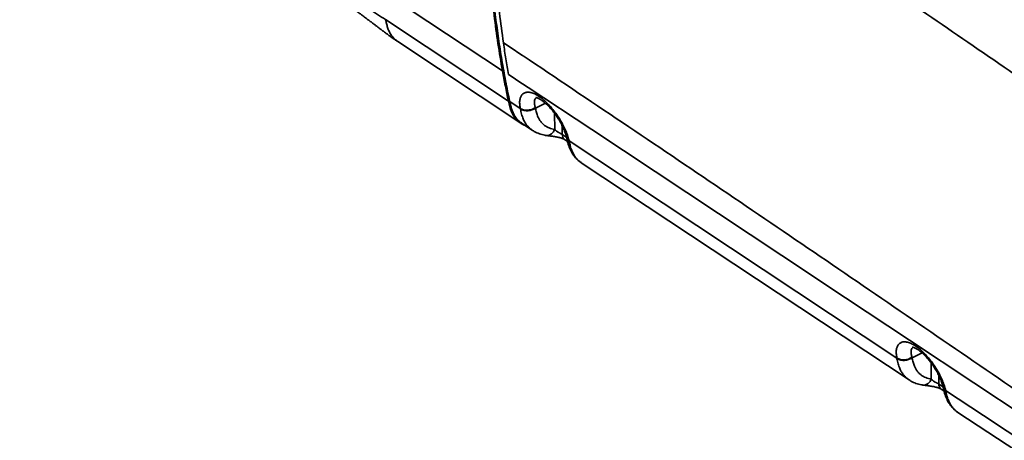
# Model space of a CAD drawing. Header units: millimetres. Extents: x -8713 to 3261, y -18743 to -8704.
# Tile 129 of 154: x 3085 to 3111, y -18276 to -18265. Entities that reach past the tile are written whole.
import ezdxf

# ---------------------------------------------------------------- set-up
doc = ezdxf.new("R2010")
doc.units = ezdxf.units.MM
doc.header["$LTSCALE"] = 10
doc.layers.add('1轮廓实线层', color=7, linetype='Continuous', lineweight=18)

msp = doc.modelspace()

# ---------------------------------------------------------------- linework, layer by layer
at = {"layer": '1轮廓实线层', "color": 7, "linetype": 'Continuous', "lineweight": 35}
for p, q in [((3097.945, -18266.359), (3094.675, -18264.189)), ((3094.833, -18264.993), (3098.103, -18267.163)), ((3095.156, -18265.573), (3095.16, -18265.576)), ((3095.159, -18265.578), (3098.429, -18267.748)), ((3097.968, -18265.608), (3098.12, -18265.709)), ((3098.49, -18265.955), (3098.119, -18265.705)), ((3097.97, -18266.376), (3097.945, -18266.359)), ((3098.105, -18266.454), (3098.257, -18266.554)), ((3098.128, -18267.18), (3098.103, -18267.163)), ((3098.139, -18267.175), (3098.415, -18267.358)), ((3099.089, -18267.222), (3098.822, -18267.349)), ((3098.415, -18267.358), (3098.417, -18267.36)), ((3098.818, -18267.337), (3098.822, -18267.349)), ((3098.429, -18267.748), (3098.454, -18267.764)), ((3099.334, -18267.917), (3099.333, -18267.492)), ((3098.465, -18267.759), (3098.744, -18267.944)), ((3099.536, -18267.826), (3099.537, -18268.052)), ((3099.537, -18268.052), (3099.649, -18268.127)), ((3099.598, -18268.188), (3099.675, -18268.24)), ((3099.716, -18268.222), (3100.453, -18268.711)), ((3100.453, -18268.711), (3108.443, -18274.013)), ((3100.04, -18268.804), (3100.043, -18268.806)), ((3100.043, -18268.806), (3108.769, -18274.597)), ((3108.844, -18273.99), (3108.847, -18274.002)), ((3109.115, -18273.875), (3108.847, -18274.002)), ((3109.359, -18274.57), (3109.358, -18274.145)), ((3109.562, -18274.479), (3109.562, -18274.705)), ((3109.562, -18274.705), (3109.674, -18274.78)), ((3109.623, -18274.841), (3109.701, -18274.893)), ((3109.742, -18274.875), (3111.088, -18275.768)), ((3110.066, -18275.457), (3110.068, -18275.459)), ((3110.069, -18275.459), (3118.795, -18281.25)), ((3111.088, -18275.768), (3111.095, -18275.773)), ((3111.095, -18275.773), (3112.034, -18276.396))]:
    msp.add_line(p, q, dxfattribs=at)
at = {"layer": '1轮廓实线层', "color": 7, "linetype": 'Continuous', "lineweight": 35, "flags": 128}
for points in [[(3098.629, -18266.801), (3098.328, -18266.602), (3098.257, -18266.554)], [(3098.629, -18266.801), (3100.321, -18267.924), (3102.008, -18269.043), (3103.693, -18270.161), (3105.38, -18271.281), (3107.073, -18272.404), (3108.777, -18273.535), (3110.495, -18274.676), (3111.831, -18275.562), (3113.18, -18276.457), (3114.544, -18277.363), (3115.925, -18278.279), (3117.023, -18279.008), (3118.134, -18279.745), (3119.258, -18280.491), (3120.397, -18281.246), (3121.373, -18281.894), (3122.36, -18282.55), (3123.36, -18283.213), (3124.373, -18283.885), (3125.398, -18284.565), (3126.438, -18285.255), (3127.491, -18285.955), (3128.47, -18286.604)]]:
    msp.add_lwpolyline(points, dxfattribs=at)
at = {"layer": '1轮廓实线层', "color": 7, "linetype": 'Continuous', "lineweight": 35}
for centre, radius, start, end in [((3098.599, -18267.039), 0.382, 242.2047, 305.7405), ((3099.118, -18267.855), 0.224, 267.7725, 343.9954), ((3099.692, -18268.064), 0.156, 175.7123, 232.6917), ((3099.795, -18268.115), 0.145, 193.557, 238.8908), ((3108.626, -18273.685), 0.375, 240.7952, 305.5562), ((3108.624, -18273.692), 0.382, 242.2047, 305.7402), ((3109.143, -18274.508), 0.224, 267.7745, 343.9966), ((3109.717, -18274.717), 0.156, 175.7122, 232.6917), ((3109.812, -18274.754), 0.139, 194.0708, 239.9044), ((3109.821, -18274.768), 0.145, 193.5569, 238.8908)]:
    msp.add_arc(centre, radius, start, end, dxfattribs=at)
for points, knots in [([(3094.833, -18264.993), (3094.69, -18264.899), (3094.405, -18264.71), (3093.984, -18264.42), (3093.573, -18264.119), (3093.177, -18263.804), (3092.799, -18263.474), (3092.441, -18263.129), (3092.103, -18262.769), (3091.782, -18262.391), (3091.458, -18261.973), (3091.132, -18261.512), (3090.805, -18261.01), (3090.49, -18260.496), (3090.181, -18259.976), (3089.875, -18259.454), (3089.579, -18258.961), (3089.29, -18258.5), (3089.007, -18258.073), (3088.711, -18257.658), (3088.4, -18257.258), (3088.073, -18256.876), (3087.727, -18256.511), (3087.372, -18256.174), (3087.012, -18255.863), (3086.647, -18255.576), (3086.27, -18255.301), (3085.883, -18255.037), (3085.488, -18254.779), (3085.224, -18254.609), (3085.092, -18254.523)], [0, 0, 0, 0, 0.0348465, 0.0696601, 0.1044285, 0.1391647, 0.1739029, 0.2080692, 0.2423326, 0.276737, 0.3113135, 0.3527178, 0.3943719, 0.4362249, 0.4781957, 0.5201846, 0.562088, 0.5978662, 0.6334686, 0.668869, 0.7040627, 0.7390669, 0.7739188, 0.8086693, 0.8404839, 0.8723022, 0.9041558, 0.9360611, 0.9680158, 1, 1, 1, 1]), ([(3098.139, -18267.175), (3098.101, -18266.992), (3098.025, -18266.626), (3097.926, -18266.067), (3097.837, -18265.5), (3097.76, -18264.925), (3097.695, -18264.342), (3097.642, -18263.753), (3097.6, -18263.158), (3097.571, -18262.558), (3097.554, -18261.95), (3097.549, -18261.335), (3097.557, -18260.714), (3097.578, -18260.033), (3097.617, -18259.291), (3097.678, -18258.487), (3097.758, -18257.675), (3097.857, -18256.854), (3097.974, -18256.026), (3098.067, -18255.47), (3098.114, -18255.192)], [0, 0, 0, 0, 0.050927, 0.101859, 0.152786, 0.203908, 0.255036, 0.306158, 0.357088, 0.408023, 0.458953, 0.510091, 0.561236, 0.612374, 0.676771, 0.741179, 0.805576, 0.87038, 0.935195, 1, 1, 1, 1]), ([(3086.185, -18255.546), (3086.206, -18255.559), (3086.27, -18255.601), (3086.367, -18255.663), (3086.474, -18255.733), (3086.565, -18255.792), (3086.644, -18255.844), (3086.717, -18255.893), (3086.787, -18255.94), (3086.843, -18255.979), (3086.89, -18256.011), (3086.929, -18256.038), (3086.966, -18256.065), (3087.004, -18256.091), (3087.043, -18256.12), (3087.086, -18256.151), (3087.134, -18256.186), (3087.186, -18256.224), (3087.239, -18256.264), (3087.288, -18256.302), (3087.333, -18256.336), (3087.371, -18256.366), (3087.424, -18256.407), (3087.49, -18256.46), (3087.58, -18256.533), (3087.675, -18256.613), (3087.773, -18256.698), (3087.869, -18256.784), (3087.964, -18256.873), (3088.061, -18256.966), (3088.154, -18257.059), (3088.221, -18257.129), (3088.263, -18257.174), (3088.283, -18257.195), (3088.3, -18257.214), (3088.319, -18257.235), (3088.341, -18257.259), (3088.363, -18257.284), (3088.382, -18257.305), (3088.397, -18257.323), (3088.414, -18257.342), (3088.435, -18257.366), (3088.465, -18257.401), (3088.5, -18257.443), (3088.539, -18257.489), (3088.576, -18257.534), (3088.613, -18257.58), (3088.652, -18257.63), (3088.694, -18257.684), (3088.74, -18257.743), (3088.787, -18257.806), (3088.841, -18257.878), (3088.901, -18257.961), (3088.963, -18258.048), (3089.034, -18258.149), (3089.11, -18258.26), (3089.189, -18258.378), (3089.265, -18258.495), (3089.343, -18258.616), (3089.425, -18258.746), (3089.507, -18258.88), (3089.591, -18259.017), (3089.678, -18259.161), (3089.769, -18259.316), (3089.867, -18259.482), (3089.957, -18259.638), (3090.038, -18259.779), (3090.109, -18259.902), (3090.178, -18260.021), (3090.24, -18260.13), (3090.294, -18260.224), (3090.339, -18260.302), (3090.374, -18260.362), (3090.4, -18260.406), (3090.421, -18260.443), (3090.445, -18260.485), (3090.476, -18260.539), (3090.515, -18260.605), (3090.56, -18260.682), (3090.623, -18260.79), (3090.702, -18260.922), (3090.792, -18261.074), (3090.881, -18261.221), (3090.957, -18261.344), (3091.017, -18261.44), (3091.06, -18261.508), (3091.096, -18261.565), (3091.127, -18261.614), (3091.161, -18261.667), (3091.203, -18261.732), (3091.258, -18261.816), (3091.324, -18261.916), (3091.402, -18262.03), (3091.498, -18262.169), (3091.608, -18262.325), (3091.728, -18262.487), (3091.855, -18262.655), (3091.99, -18262.826), (3092.131, -18262.997), (3092.267, -18263.154), (3092.382, -18263.282), (3092.477, -18263.384), (3092.548, -18263.46), (3092.612, -18263.526), (3092.671, -18263.586), (3092.731, -18263.645), (3092.799, -18263.712), (3092.877, -18263.787), (3092.966, -18263.87), (3093.052, -18263.948), (3093.133, -18264.02), (3093.207, -18264.085), (3093.283, -18264.15), (3093.356, -18264.212), (3093.42, -18264.264), (3093.469, -18264.304), (3093.509, -18264.337), (3093.549, -18264.369), (3093.597, -18264.407), (3093.652, -18264.45), (3093.72, -18264.503), (3093.799, -18264.565), (3093.888, -18264.632), (3093.979, -18264.702), (3094.072, -18264.772), (3094.154, -18264.834), (3094.222, -18264.885), (3094.274, -18264.924), (3094.327, -18264.965), (3094.391, -18265.013), (3094.462, -18265.067), (3094.533, -18265.121), (3094.595, -18265.168), (3094.648, -18265.209), (3094.692, -18265.242), (3094.733, -18265.273), (3094.777, -18265.307), (3094.833, -18265.348), (3094.902, -18265.4), (3094.986, -18265.461), (3095.073, -18265.52), (3095.131, -18265.559), (3095.155, -18265.575)], [0, 0, 0, 0, 0.0046352, 0.0143984, 0.0233329, 0.0313055, 0.0387362, 0.0461612, 0.053616, 0.0611179, 0.0658267, 0.0701316, 0.0741804, 0.0782919, 0.0824811, 0.0873791, 0.0925078, 0.0984918, 0.1046174, 0.1103169, 0.1154301, 0.1198594, 0.1236476, 0.133755, 0.1437355, 0.1566836, 0.1700642, 0.1835244, 0.1959694, 0.2104076, 0.2253891, 0.2380567, 0.2418304, 0.2450305, 0.2477064, 0.2507535, 0.2544543, 0.2583114, 0.2612718, 0.2636006, 0.2662053, 0.269457, 0.273355, 0.2803112, 0.286273, 0.2919304, 0.2979226, 0.3035112, 0.3100477, 0.3167453, 0.3235197, 0.3308398, 0.3397874, 0.3489667, 0.3571905, 0.3693202, 0.3803015, 0.3899271, 0.4003111, 0.4112254, 0.4224327, 0.4332688, 0.4446178, 0.4568223, 0.4698833, 0.4837989, 0.493131, 0.5028091, 0.5123732, 0.5207856, 0.5280076, 0.5340393, 0.5388809, 0.54185, 0.54426, 0.5473697, 0.5514274, 0.5564332, 0.5623873, 0.5691608, 0.5810217, 0.5925984, 0.6038901, 0.6148438, 0.6209679, 0.6262402, 0.6306609, 0.6342305, 0.6375515, 0.6428362, 0.6493254, 0.6570191, 0.6659179, 0.6760227, 0.6897214, 0.7027488, 0.715103, 0.7305914, 0.7448681, 0.7582586, 0.7712542, 0.7784895, 0.7854493, 0.7915106, 0.7966076, 0.8018372, 0.8079563, 0.8150493, 0.823053, 0.8316924, 0.8377867, 0.8441483, 0.8507766, 0.8574329, 0.8628634, 0.8668869, 0.8697115, 0.8729956, 0.8769011, 0.881427, 0.8865714, 0.8935712, 0.9007685, 0.9081616, 0.9157488, 0.9231372, 0.9279809, 0.9319255, 0.9356802, 0.940712, 0.947063, 0.9526771, 0.9575679, 0.9617313, 0.9651683, 0.9679226, 0.9712564, 0.9754707, 0.9807332, 0.9870715, 0.9945387, 1, 1, 1, 1]), ([(3098.035, -18255.435), (3097.991, -18255.707), (3097.903, -18256.25), (3097.793, -18257.059), (3097.7, -18257.862), (3097.626, -18258.659), (3097.57, -18259.45), (3097.533, -18260.233), (3097.514, -18261.008), (3097.515, -18261.786), (3097.535, -18262.567), (3097.576, -18263.349), (3097.637, -18264.12), (3097.719, -18264.879), (3097.819, -18265.627), (3097.903, -18266.115), (3097.945, -18266.359)], [0, 0, 0, 0, 0.070042, 0.140019, 0.209977, 0.279963, 0.350018, 0.420047, 0.490015, 0.559975, 0.633311, 0.706704, 0.780043, 0.853332, 0.926633, 1, 1, 1, 1]), ([(3098.06, -18255.452), (3098.015, -18255.727), (3097.927, -18256.275), (3097.816, -18257.089), (3097.724, -18257.895), (3097.65, -18258.692), (3097.594, -18259.48), (3097.558, -18260.26), (3097.539, -18261.03), (3097.54, -18261.804), (3097.56, -18262.581), (3097.6, -18263.36), (3097.661, -18264.129), (3097.743, -18264.889), (3097.844, -18265.64), (3097.928, -18266.13), (3097.97, -18266.376)], [0, 0, 0, 0, 0.070789, 0.141263, 0.21147, 0.281458, 0.351273, 0.420964, 0.490579, 0.560166, 0.63309, 0.706093, 0.779231, 0.852558, 0.92613, 1, 1, 1, 1]), ([(3097.952, -18257.193), (3097.917, -18257.49), (3097.847, -18258.083), (3097.771, -18258.962), (3097.716, -18259.831), (3097.684, -18260.689), (3097.674, -18261.536), (3097.687, -18262.373), (3097.722, -18263.198), (3097.781, -18264.013), (3097.86, -18264.818), (3097.932, -18265.344), (3097.968, -18265.608)], [0, 0, 0, 0, 0.100505, 0.200673, 0.300591, 0.40034, 0.500005, 0.599669, 0.699417, 0.799333, 0.899499, 1, 1, 1, 1]), ([(3134.26, -18281.902), (3131.222, -18279.85), (3125.148, -18275.746), (3117.643, -18270.617), (3111.707, -18266.539), (3107.319, -18263.525), (3102.922, -18260.516), (3099.957, -18258.532), (3098.474, -18257.539)], [0, 0, 0, 0, 0.253594, 0.507199, 0.630403, 0.753608, 0.876808, 1, 1, 1, 1]), ([(3094.833, -18264.993), (3094.84, -18265.029), (3094.856, -18265.1), (3094.885, -18265.204), (3094.923, -18265.302), (3094.973, -18265.394), (3095.037, -18265.475), (3095.098, -18265.536), (3095.142, -18265.564), (3095.156, -18265.573)], [0, 0, 0, 0, 0.144812, 0.291553, 0.441502, 0.595519, 0.753955, 0.916525, 1, 1, 1, 1]), ([(3097.97, -18265.621), (3097.991, -18265.761), (3098.033, -18266.04), (3098.081, -18266.316), (3098.105, -18266.454)], [0, 0, 0, 0, 0.50011, 1, 1, 1, 1]), ([(3098.491, -18265.956), (3100.257, -18267.142), (3103.789, -18269.515), (3109.021, -18273.094), (3114.251, -18276.673), (3121.318, -18281.502), (3130.256, -18287.569), (3137.479, -18292.434), (3141.091, -18294.867)], [0, 0, 0, 0, 0.12348, 0.24697, 0.370463, 0.493953, 0.746981, 1, 1, 1, 1]), ([(3097.97, -18266.376), (3097.994, -18266.511), (3098.044, -18266.781), (3098.1, -18267.047), (3098.128, -18267.18)], [0, 0, 0, 0, 0.499292, 1, 1, 1, 1]), ([(3098.417, -18267.36), (3098.411, -18267.318), (3098.401, -18267.256), (3098.401, -18267.183), (3098.407, -18267.115), (3098.424, -18267.057), (3098.45, -18267.01), (3098.482, -18266.971), (3098.523, -18266.944), (3098.572, -18266.929), (3098.626, -18266.924), (3098.686, -18266.931), (3098.75, -18266.95), (3098.818, -18266.978), (3098.907, -18267.027), (3099.016, -18267.108), (3099.128, -18267.208), (3099.236, -18267.324), (3099.341, -18267.454), (3099.437, -18267.593), (3099.525, -18267.739), (3099.6, -18267.886), (3099.661, -18268.032), (3099.698, -18268.144), (3099.712, -18268.205), (3099.716, -18268.222)], [0, 0, 0, 0, 0.055158, 0.083543, 0.111927, 0.166996, 0.195367, 0.223737, 0.277982, 0.305946, 0.333911, 0.387067, 0.414472, 0.441876, 0.494288, 0.548261, 0.600456, 0.654174, 0.706691, 0.760705, 0.813988, 0.86876, 0.923058, 0.97886, 1, 1, 1, 1]), ([(3098.103, -18267.163), (3098.114, -18267.214), (3098.136, -18267.316), (3098.184, -18267.457), (3098.253, -18267.58), (3098.334, -18267.679), (3098.4, -18267.725), (3098.43, -18267.746)], [0, 0, 0, 0, 0.207365, 0.41349, 0.620605, 0.827047, 1, 1, 1, 1]), ([(3098.128, -18267.18), (3098.133, -18267.204), (3098.142, -18267.248), (3098.158, -18267.313), (3098.175, -18267.374), (3098.197, -18267.434), (3098.221, -18267.491), (3098.249, -18267.545), (3098.294, -18267.617), (3098.365, -18267.698), (3098.453, -18267.77), (3098.517, -18267.799), (3098.541, -18267.809)], [0, 0, 0, 0, 0.086057, 0.155251, 0.232732, 0.308583, 0.386232, 0.462689, 0.53821, 0.716065, 0.89525, 1, 1, 1, 1]), ([(3098.465, -18267.759), (3098.443, -18267.743), (3098.397, -18267.71), (3098.335, -18267.647), (3098.28, -18267.575), (3098.236, -18267.496), (3098.2, -18267.412), (3098.172, -18267.321), (3098.153, -18267.24), (3098.142, -18267.191), (3098.139, -18267.175)], [0, 0, 0, 0, 0.128667, 0.268956, 0.410472, 0.539166, 0.668792, 0.800709, 0.933111, 1, 1, 1, 1]), ([(3098.85, -18267.071), (3098.844, -18267.075), (3098.824, -18267.086), (3098.805, -18267.123), (3098.794, -18267.18), (3098.797, -18267.252), (3098.811, -18267.309), (3098.818, -18267.337)], [0, 0, 0, 0, 0.096717, 0.318742, 0.54733, 0.770543, 1, 1, 1, 1]), ([(3098.836, -18267.069), (3098.835, -18267.069), (3098.835, -18267.069), (3098.841, -18267.069), (3098.853, -18267.072), (3098.871, -18267.078), (3098.894, -18267.087), (3098.922, -18267.101), (3098.955, -18267.12), (3098.991, -18267.143), (3099.03, -18267.172), (3099.071, -18267.205), (3099.114, -18267.244), (3099.159, -18267.287), (3099.204, -18267.335), (3099.25, -18267.386), (3099.294, -18267.441), (3099.338, -18267.499), (3099.381, -18267.558), (3099.421, -18267.62), (3099.46, -18267.683), (3099.496, -18267.747), (3099.529, -18267.81), (3099.559, -18267.872), (3099.586, -18267.934), (3099.609, -18267.993), (3099.628, -18268.049), (3099.642, -18268.096), (3099.648, -18268.124), (3099.651, -18268.135)], [0, 0, 0, 0, 0.016398, 0.046799, 0.078518, 0.110921, 0.144331, 0.178829, 0.21433, 0.250659, 0.287231, 0.324317, 0.362509, 0.401561, 0.441223, 0.481259, 0.521264, 0.561512, 0.602271, 0.643378, 0.684638, 0.725799, 0.766911, 0.808224, 0.849604, 0.890676, 0.931131, 0.970714, 1, 1, 1, 1]), ([(3098.421, -18267.377), (3098.42, -18267.371), (3098.418, -18267.365), (3098.417, -18267.36), (3098.417, -18267.36)], [0, 0, 0, 0, 0.999633, 1, 1, 1, 1]), ([(3098.744, -18267.943), (3098.735, -18267.937), (3098.701, -18267.916), (3098.65, -18267.87), (3098.59, -18267.804), (3098.538, -18267.727), (3098.491, -18267.63), (3098.451, -18267.513), (3098.431, -18267.422), (3098.421, -18267.377)], [0, 0, 0, 0, 0.0525101, 0.1915296, 0.3316454, 0.4753811, 0.6204075, 0.8094756, 1, 1, 1, 1]), ([(3098.822, -18267.349), (3098.831, -18267.389), (3098.848, -18267.469), (3098.881, -18267.569), (3098.92, -18267.648), (3098.961, -18267.711), (3099.01, -18267.766), (3099.065, -18267.813), (3099.125, -18267.851), (3099.189, -18267.881), (3099.259, -18267.904), (3099.309, -18267.913), (3099.334, -18267.917)], [0, 0, 0, 0, 0.132898, 0.266427, 0.356752, 0.447068, 0.54053, 0.634002, 0.724246, 0.814495, 0.907248, 1, 1, 1, 1]), ([(3098.744, -18267.944), (3098.76, -18267.954), (3098.796, -18267.977), (3098.857, -18268.008), (3098.927, -18268.036), (3099, -18268.059), (3099.061, -18268.073), (3099.098, -18268.077), (3099.109, -18268.078)], [0, 0, 0, 0, 0.143432, 0.331984, 0.523628, 0.716994, 0.915276, 1, 1, 1, 1]), ([(3099.334, -18267.917), (3099.339, -18267.924), (3099.351, -18267.939), (3099.372, -18267.959), (3099.397, -18267.978), (3099.42, -18267.992), (3099.443, -18268.004), (3099.459, -18268.012), (3099.476, -18268.02), (3099.493, -18268.028), (3099.511, -18268.037), (3099.526, -18268.045), (3099.533, -18268.05), (3099.537, -18268.052)], [0, 0, 0, 0, 0.144488, 0.29104, 0.409806, 0.532407, 0.607915, 0.685439, 0.719515, 0.801833, 0.887254, 0.943177, 1, 1, 1, 1]), ([(3099.109, -18268.079), (3099.111, -18268.08), (3099.127, -18268.082), (3099.159, -18268.086), (3099.205, -18268.092), (3099.254, -18268.098), (3099.303, -18268.105), (3099.352, -18268.113), (3099.398, -18268.121), (3099.441, -18268.131), (3099.481, -18268.141), (3099.517, -18268.151), (3099.546, -18268.162), (3099.569, -18268.172), (3099.586, -18268.181), (3099.595, -18268.186), (3099.597, -18268.188), (3099.598, -18268.188)], [0, 0, 0, 0, 0.016357, 0.11633, 0.218817, 0.310263, 0.404149, 0.491292, 0.570532, 0.644727, 0.715235, 0.781089, 0.841357, 0.896873, 0.948964, 0.996859, 1, 1, 1, 1]), ([(3099.651, -18268.136), (3099.652, -18268.139), (3099.653, -18268.143), (3099.654, -18268.148), (3099.654, -18268.149)], [0, 0, 0, 0, 0.703648, 1, 1, 1, 1]), ([(3099.652, -18268.135), (3099.655, -18268.145), (3099.661, -18268.167), (3099.683, -18268.197), (3099.705, -18268.214), (3099.716, -18268.222)], [0, 0, 0, 0, 0.305627, 0.652813, 1, 1, 1, 1]), ([(3099.654, -18268.149), (3099.655, -18268.154), (3099.663, -18268.189), (3099.678, -18268.253), (3099.701, -18268.336), (3099.728, -18268.413), (3099.76, -18268.483), (3099.795, -18268.547), (3099.835, -18268.609), (3099.881, -18268.666), (3099.932, -18268.719), (3099.98, -18268.762), (3100.013, -18268.785), (3100.026, -18268.794)], [0, 0, 0, 0, 0.0219134, 0.1474367, 0.2578033, 0.3613536, 0.4599712, 0.5546814, 0.6465385, 0.7445454, 0.8405082, 0.9374207, 1, 1, 1, 1]), ([(3099.716, -18268.222), (3099.716, -18268.222), (3099.718, -18268.228), (3099.719, -18268.233), (3099.72, -18268.239)], [0, 0, 0, 0, 0.000368, 1, 1, 1, 1]), ([(3099.72, -18268.239), (3099.73, -18268.281), (3099.748, -18268.365), (3099.786, -18268.484), (3099.839, -18268.593), (3099.901, -18268.681), (3099.968, -18268.749), (3100.014, -18268.788), (3100.041, -18268.804), (3100.043, -18268.806)], [0, 0, 0, 0, 0.174621, 0.349919, 0.529351, 0.711242, 0.848165, 0.985099, 1, 1, 1, 1]), ([(3108.443, -18274.013), (3108.436, -18273.971), (3108.426, -18273.909), (3108.426, -18273.836), (3108.432, -18273.768), (3108.449, -18273.71), (3108.475, -18273.663), (3108.507, -18273.624), (3108.549, -18273.597), (3108.598, -18273.582), (3108.651, -18273.577), (3108.711, -18273.584), (3108.776, -18273.603), (3108.843, -18273.631), (3108.932, -18273.68), (3109.042, -18273.761), (3109.153, -18273.861), (3109.261, -18273.977), (3109.366, -18274.107), (3109.463, -18274.246), (3109.55, -18274.392), (3109.625, -18274.539), (3109.686, -18274.685), (3109.723, -18274.797), (3109.738, -18274.858), (3109.742, -18274.875)], [0, 0, 0, 0, 0.055157, 0.08354, 0.111924, 0.166991, 0.195361, 0.22373, 0.277973, 0.305937, 0.333901, 0.387056, 0.414459, 0.441863, 0.494273, 0.548245, 0.600437, 0.654154, 0.706669, 0.760681, 0.813963, 0.868732, 0.923028, 0.978828, 1, 1, 1, 1]), ([(3108.875, -18273.724), (3108.869, -18273.728), (3108.85, -18273.739), (3108.831, -18273.776), (3108.819, -18273.833), (3108.822, -18273.905), (3108.836, -18273.962), (3108.844, -18273.99)], [0, 0, 0, 0, 0.096777, 0.318786, 0.54736, 0.770558, 1, 1, 1, 1]), ([(3108.861, -18273.722), (3108.861, -18273.722), (3108.86, -18273.722), (3108.866, -18273.722), (3108.878, -18273.725), (3108.896, -18273.731), (3108.919, -18273.74), (3108.948, -18273.754), (3108.98, -18273.773), (3109.016, -18273.796), (3109.055, -18273.825), (3109.096, -18273.858), (3109.14, -18273.897), (3109.184, -18273.94), (3109.23, -18273.988), (3109.275, -18274.039), (3109.32, -18274.094), (3109.363, -18274.151), (3109.406, -18274.211), (3109.447, -18274.273), (3109.485, -18274.336), (3109.521, -18274.4), (3109.554, -18274.463), (3109.584, -18274.525), (3109.611, -18274.587), (3109.634, -18274.646), (3109.653, -18274.701), (3109.667, -18274.749), (3109.674, -18274.777), (3109.676, -18274.788)], [0, 0, 0, 0, 0.0163762, 0.0467756, 0.0784934, 0.1108949, 0.1443034, 0.1788, 0.2142993, 0.2506268, 0.2871975, 0.3242808, 0.3624714, 0.4015214, 0.4411818, 0.481216, 0.5212194, 0.5614658, 0.6022236, 0.6433283, 0.6845876, 0.7257463, 0.7668574, 0.808169, 0.8495469, 0.8906177, 0.9310719, 0.9706546, 1, 1, 1, 1]), ([(3108.446, -18274.03), (3108.445, -18274.024), (3108.444, -18274.018), (3108.443, -18274.013), (3108.443, -18274.013)], [0, 0, 0, 0, 0.999632, 1, 1, 1, 1]), ([(3108.77, -18274.596), (3108.761, -18274.59), (3108.727, -18274.569), (3108.675, -18274.523), (3108.615, -18274.457), (3108.563, -18274.38), (3108.516, -18274.283), (3108.476, -18274.166), (3108.456, -18274.075), (3108.446, -18274.03)], [0, 0, 0, 0, 0.052888, 0.191834, 0.331876, 0.475536, 0.620486, 0.809514, 1, 1, 1, 1]), ([(3108.847, -18274.002), (3108.856, -18274.042), (3108.874, -18274.122), (3108.907, -18274.222), (3108.946, -18274.301), (3108.987, -18274.364), (3109.035, -18274.419), (3109.09, -18274.465), (3109.15, -18274.504), (3109.215, -18274.534), (3109.284, -18274.557), (3109.334, -18274.566), (3109.359, -18274.57)], [0, 0, 0, 0, 0.132931, 0.266494, 0.356811, 0.447118, 0.540572, 0.634036, 0.724271, 0.814512, 0.907257, 1, 1, 1, 1]), ([(3108.77, -18274.596), (3108.785, -18274.607), (3108.822, -18274.63), (3108.883, -18274.661), (3108.952, -18274.689), (3109.025, -18274.712), (3109.086, -18274.726), (3109.124, -18274.73), (3109.135, -18274.731)], [0, 0, 0, 0, 0.1435125, 0.3320496, 0.5236776, 0.7170296, 0.9152982, 1, 1, 1, 1]), ([(3109.135, -18274.732), (3109.137, -18274.733), (3109.152, -18274.735), (3109.185, -18274.739), (3109.231, -18274.745), (3109.279, -18274.751), (3109.328, -18274.758), (3109.377, -18274.766), (3109.423, -18274.774), (3109.467, -18274.784), (3109.507, -18274.794), (3109.542, -18274.804), (3109.571, -18274.815), (3109.595, -18274.825), (3109.611, -18274.834), (3109.621, -18274.839), (3109.623, -18274.841), (3109.623, -18274.841)], [0, 0, 0, 0, 0.016357, 0.116348, 0.218854, 0.310317, 0.404221, 0.491379, 0.570635, 0.644844, 0.715366, 0.781232, 0.841512, 0.89704, 0.949142, 0.997047, 1, 1, 1, 1]), ([(3109.359, -18274.57), (3109.365, -18274.577), (3109.376, -18274.592), (3109.398, -18274.612), (3109.422, -18274.631), (3109.445, -18274.645), (3109.468, -18274.657), (3109.484, -18274.665), (3109.501, -18274.673), (3109.518, -18274.681), (3109.536, -18274.69), (3109.551, -18274.698), (3109.558, -18274.703), (3109.562, -18274.705)], [0, 0, 0, 0, 0.144484, 0.291033, 0.409796, 0.532394, 0.607905, 0.685431, 0.719504, 0.801824, 0.887247, 0.943174, 1, 1, 1, 1]), ([(3109.677, -18274.789), (3109.677, -18274.792), (3109.678, -18274.796), (3109.679, -18274.8), (3109.679, -18274.802)], [0, 0, 0, 0, 0.703403, 1, 1, 1, 1]), ([(3109.68, -18274.802), (3109.681, -18274.807), (3109.688, -18274.842), (3109.703, -18274.906), (3109.726, -18274.989), (3109.754, -18275.066), (3109.785, -18275.136), (3109.82, -18275.2), (3109.861, -18275.262), (3109.906, -18275.319), (3109.957, -18275.372), (3110.006, -18275.415), (3110.038, -18275.438), (3110.051, -18275.447)], [0, 0, 0, 0, 0.021967, 0.1474842, 0.2578453, 0.3613903, 0.4600018, 0.5547057, 0.6465562, 0.7445568, 0.8405121, 0.937417, 1, 1, 1, 1]), ([(3109.742, -18274.875), (3109.742, -18274.875), (3109.743, -18274.881), (3109.744, -18274.886), (3109.746, -18274.892)], [0, 0, 0, 0, 0.000368, 1, 1, 1, 1]), ([(3109.746, -18274.892), (3109.755, -18274.934), (3109.773, -18275.018), (3109.812, -18275.137), (3109.864, -18275.246), (3109.926, -18275.334), (3109.993, -18275.402), (3110.039, -18275.441), (3110.066, -18275.457), (3110.069, -18275.459)], [0, 0, 0, 0, 0.174554, 0.349785, 0.529149, 0.710971, 0.847821, 0.984683, 1, 1, 1, 1])]:
    msp.add_open_spline(points, degree=3, knots=knots, dxfattribs=at)
for points in [[(3097.945, -18266.359), (3097.969, -18266.494), (3098.019, -18266.764), (3098.075, -18267.03), (3098.103, -18267.163)], [(3098.818, -18267.337), (3098.804, -18267.347), (3098.774, -18267.365), (3098.722, -18267.386), (3098.668, -18267.4), (3098.612, -18267.407), (3098.556, -18267.406), (3098.504, -18267.398), (3098.456, -18267.383), (3098.43, -18267.367), (3098.417, -18267.36)]]:
    msp.add_open_spline(points, degree=3, dxfattribs=at)

doc.saveas('drawing.dxf')
